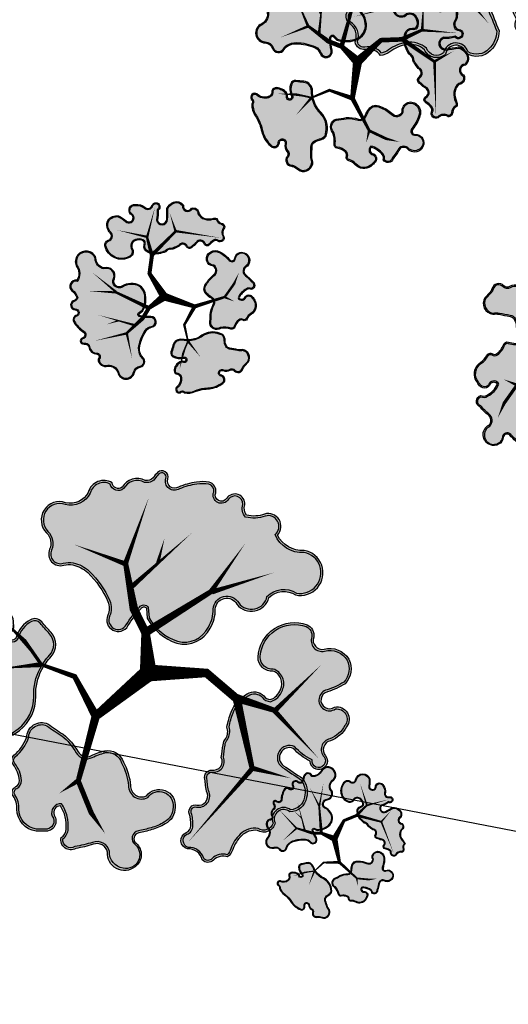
# Model space of a CAD drawing. Header units: metres. Extents: x 32353251 to 32353583, y 5707748 to 5708004.
# Tile 67 of 164: x 32353369 to 32353388, y 5707833 to 5707871. Entities that reach past the tile are written whole.
import ezdxf

# ---------------------------------------------------------------- set-up
doc = ezdxf.new("R2010")
doc.units = ezdxf.units.M
doc.header["$LTSCALE"] = 0.75
doc.layers.get('0').update_dxf_attribs({"linetype": 'CONTINUOUS'})
doc.layers.get('DEFPOINTS').update_dxf_attribs({"linetype": 'CONTINUOUS'})
doc.layers.add('10414943$0$ST-Mischfläche-Sol', color=7, linetype='CONTINUOUS', lineweight=0, true_color=0x636466)
for name, color, linetype, transparency in [('10414944$0$PF-Krone', 33, 'CONTINUOUS', 0.7), ('10414944$0$PF-Krone_SOL', 70, 'CONTINUOUS', 0.7), ('10414944$0$ST-Baum', 7, 'CONTINUOUS', 0.7)]:
    doc.layers.add(name, color=color, linetype=linetype, transparency=transparency)
doc.layers.add('10414944$0$PF-Stamm', color=7, linetype='CONTINUOUS', true_color=0x5f5144, transparency=0.7)

# ---------------------------------------------------------------- blocks, each defined once
blk = doc.blocks.new('19-A2-A0')
at = {"layer": 'DEFPOINTS'}
blk.add_lwpolyline([(-489.15, -204.65), (489.15, -204.65), (489.15, 204.65), (-489.15, 204.65)], close=True, dxfattribs=at)
blk = doc.blocks.new('10414943')
at = {"layer": '10414943$0$ST-Mischfläche-Sol'}
h = blk.add_hatch(dxfattribs=at)
h.set_pattern_fill('AR-HBONE', color=256, scale=0.0042, angle=170)
h.set_pattern_definition([(215, (0, 0), (-0.1047920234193, -0.5943050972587), [1.28016, -0.42672]), (305, (-0.34955, -0.24476), (-0.1047920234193, -0.5943050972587), [1.28016, -0.42672])])
edge = h.paths.add_edge_path()
edge.add_line((32353333.407, 5707899.31), (32353335.24, 5707908.862))
edge.add_line((32353335.24, 5707908.862), (32353407.152, 5707895.034))
edge.add_line((32353407.152, 5707895.034), (32353413.706, 5707897.337))
edge.add_line((32353413.706, 5707897.337), (32353481.818, 5707884.239))
edge.add_line((32353481.818, 5707884.239), (32353497.176, 5707881.286))
edge.add_line((32353497.176, 5707881.286), (32353499.704, 5707880.189))
edge.add_line((32353499.704, 5707880.189), (32353502.939, 5707877.836))
edge.add_line((32353502.939, 5707877.836), (32353505.467, 5707876.739))
edge.add_line((32353505.467, 5707876.739), (32353517.005, 5707874.52))
edge.add_line((32353517.005, 5707874.52), (32353517.645, 5707870.615))
edge.add_line((32353517.645, 5707870.615), (32353516.663, 5707870.803))
edge.add_line((32353516.663, 5707870.803), (32353515.44, 5707864.419))
edge.add_line((32353515.44, 5707864.419), (32353479.337, 5707871.339))
edge.add_line((32353479.337, 5707871.339), (32353468.359, 5707873.443))
edge.add_line((32353468.359, 5707873.443), (32353468.779, 5707869.425))
edge.add_arc((32353471.762, 5707869.736), 3, 185.9559, 259.1498)
edge.add_line((32353471.198, 5707866.79), (32353499.612, 5707861.344))
edge.add_line((32353499.612, 5707861.344), (32353497.736, 5707858.394))
edge.add_line((32353497.736, 5707858.394), (32353462.939, 5707865.064))
edge.add_arc((32353461.81, 5707859.171), 6, 79.1498, 96.1372)
edge.add_line((32353461.168, 5707865.137), (32353452.41, 5707864.195))
edge.add_arc((32353451.769, 5707870.161), 6, 259.1149, 276.1372, ccw=False)
edge.add_line((32353450.636, 5707864.269), (32353424.341, 5707869.325))
edge.add_arc((32353425.474, 5707875.217), 6, 242.0483, 259.1149, ccw=False)
edge.add_line((32353422.662, 5707869.917), (32353415, 5707873.982))
edge.add_arc((32353412.188, 5707868.682), 6, 62.0483, 79.1497)
edge.add_line((32353413.318, 5707874.575), (32353366.067, 5707883.631))
edge.add_line((32353366.067, 5707883.631), (32353365.06, 5707886.87))
edge.add_line((32353365.06, 5707886.87), (32353331.246, 5707893.373))
edge.add_line((32353331.246, 5707893.373), (32353331.861, 5707896.566))
edge.add_line((32353331.861, 5707896.566), (32353338.356, 5707895.321))
edge.add_line((32353338.356, 5707895.321), (32353340.491, 5707897.948))
edge.add_line((32353340.491, 5707897.948), (32353344.413, 5707897.2))
edge.add_line((32353344.413, 5707897.2), (32353345.428, 5707893.961))
edge.add_line((32353345.428, 5707893.961), (32353351.009, 5707892.888))
edge.add_line((32353351.009, 5707892.888), (32353351.574, 5707895.828))
edge.add_line((32353351.574, 5707895.828), (32353371.217, 5707892.063))
edge.add_line((32353371.217, 5707892.063), (32353370.648, 5707889.105))
edge.add_line((32353370.648, 5707889.105), (32353371.654, 5707885.87))
edge.add_line((32353371.654, 5707885.87), (32353406.652, 5707879.162))
edge.add_arc((32353407.216, 5707882.11), 3.001, 259.1591, 333.481)
edge.add_line((32353409.902, 5707880.769), (32353411.749, 5707884.294))
edge.add_line((32353411.749, 5707884.294), (32353333.407, 5707899.31))
blk = doc.blocks.new('10414944$0$PF-BAUM_12')
at = {"layer": '10414944$0$PF-Krone_SOL', "transparency": 33554457}
h = blk.add_hatch(color=256, dxfattribs=at)
h.dxf.hatch_style = 1
h.set_gradient(color1=(88, 186, 72), color2=(175, 217, 170), tint=1, name='INVSPHERICAL')
edge = h.paths.add_edge_path()
edge.add_arc((-1.2758, 1.3994), 0.541, 250.24695, 303.42795)
edge.add_arc((-0.5984, 0.4188), 0.6511, 94.3691, 125.64085, ccw=False)
edge.add_arc((-0.5871, 0.2707), 0.7996, 79.90604, 94.3691, ccw=False)
edge.add_arc((-0.4074, 1.2805), 0.2261, 259.90604, 345.03676)
edge.add_arc((3.3556, 0.2748), 3.669, 162.18441, 165.03676, ccw=False)
edge.add_arc((-0.2456, 1.4321), 0.1137, 342.18441, 421.4181)
edge.add_arc((-0.3772, 1.1907), 0.3886, 61.4181, 105.41791)
edge.add_arc((-0.4936, 1.6129), 0.0494, 76.86771, 285.41791, ccw=False)
edge.add_arc((-0.4342, 1.767), 0.1165, 245.55227, 317.8819)
edge.add_arc((-0.4413, 1.8543), 0.1901, 299.50673, 335.70732)
edge.add_arc((-0.3904, 1.8889), 0.1664, 317.30956, 366.51685)
edge.add_arc((-0.3153, 1.9138), 0.0904, 356.14997, 452.32983)
edge.add_arc((-0.2837, 2.1143), 0.1157, 186.39549, 252.21854, ccw=False)
edge.add_arc((-0.1459, 2.1399), 0.2556, 124.29677, 188.65244, ccw=False)
edge.add_arc((-0.3624, 2.4158), 0.0972, 318.21291, 468.93962)
edge.add_arc((-0.4455, 2.5549), 0.0698, 219.68848, 317.56803, ccw=False)
edge.add_arc((-0.5987, 2.0825), 0.4392, 76.91022, 116.54495)
edge.add_arc((-1.4951, 4.5572), 2.1964, 281.7611, 288.58893, ccw=False)
edge.add_arc((-1.0114, 0.8578), 1.5496, 91.33232, 98.00209)
edge.add_arc((-1.1102, 1.691), 0.7109, 99.4638, 131.76215)
edge.add_arc((-1.4773, 2.1554), 0.1252, 148.24675, 256.0758)
edge.add_arc((-1.5238, 1.968), 0.068, -114.95559, 76.0758, ccw=False)
edge.add_arc((-1.6369, 1.7248), 0.2002, 65.04441, 122.10831)
edge.add_arc((-1.7899, 1.9686), 0.0876, 221.63135, 302.10831, ccw=False)
edge.add_arc((-1.9603, 1.8172), 0.1403, 41.63135, 166.86476)
edge.add_arc((-2.3449, 1.9519), 0.2684, 321.94948, 337.47523, ccw=False)
edge.add_line((-2.1335, 1.7864), (-2.2407, 1.6721))
edge.add_arc((-2.0502, 1.5575), 0.2224, 148.95684, 261.83304)
edge.add_arc((-2.0149, 1.0239), 0.3205, 78.77175, 102.0334, ccw=False)
edge.add_arc((0.8412, 15.4111), 14.3475, 258.77175, 259.65948)
edge.add_arc((-1.7568, 1.1728), 0.1259, 30.35605, 79.65948, ccw=False)
edge.add_arc((-1.8871, 1.0965), 0.2769, -0.49344, 30.35605, ccw=False)
edge.add_arc((-1.3602, 1.092), 0.25, 179.50656, 221.3188)
edge.add_line((-1.548, 0.9269), (-1.4587, 0.8902))
edge = h.paths.add_edge_path()
edge.add_arc((-2.0595, -1.0849), 0.2169, 117.74302, 251.42792, ccw=False)
edge.add_arc((-2.2535, -0.7961), 0.1343, 313.86708, 413.87286)
edge.add_arc((-1.1381, 0.5382), 1.6051, 221.524, 229.78899, ccw=False)
edge.add_arc((-2.2843, -0.4137), 0.1251, 108.79801, 243.70289, ccw=False)
edge.add_arc((-2.2657, -0.171), 0.1376, 244.61148, 299.82424)
edge.add_arc((-2.4922, 0.2242), 0.593, 299.82424, 314.8752)
edge.add_arc((-2.3634, 0.0948), 0.4104, 314.8752, 336.56068)
edge.add_arc((-2.0604, -0.1191), 0.0893, 34.54703, 142.23332)
edge.add_arc((-2.2509, -0.0174), 0.1288, 205.94005, 338.60504, ccw=False)
edge.add_arc((-1.1082, 0.8264), 1.5473, 211.54423, 215.57485, ccw=False)
edge.add_arc((-2.1647, 0.1359), 0.2879, 123.29344, 204.40631, ccw=False)
edge.add_arc((-2.4675, 0.6266), 0.289, 300.05521, 335.40006)
edge.add_arc((-2.1302, 0.4722), 0.0819, 58.40023, 155.40006, ccw=False)
edge.add_arc((-2.0455, 0.6099), 0.0798, 238.40023, 306.42037)
edge.add_arc((-2.2163, 0.8415), 0.3675, 306.42037, 341.49291)
edge.add_arc((-1.7884, 0.6982), 0.0838, 72.42881, 161.49291, ccw=False)
edge.add_arc((-1.597, 1.3024), 0.5499, 252.42881, 281.6379)
edge.add_arc((-1.3833, 0.6006), 0.1928, 8.24792, 122.23097, ccw=False)
edge.add_arc((1.4313, 0.4424), 2.6303, 175.94647, 181.0704)
edge.add_arc((-2.004, 0.487), 0.8109, 332.60613, 353.35791, ccw=False)
edge.add_arc((-1.1696, 0.0546), 0.1289, 152.60613, 239.81282)
edge.add_arc((-1.5709, -0.6354), 0.6693, 44.46317, 59.81282, ccw=False)
edge.add_arc((-1.2417, -0.3122), 0.208, -40.16629, 44.46317, ccw=False)
edge.add_arc((-1.7965, -0.0425), 0.8201, 308.5293, 330.49613, ccw=False)
edge.add_arc((-1.2134, -0.8063), 0.142, 120.58152, 237.17398)
edge.add_arc((-1.3033, -1.1297), 0.2045, -64.491, 86.39602, ccw=False)
edge.add_arc((-1.343, -1.1115), 0.2397, 240.47541, 302.23358, ccw=False)
edge.add_arc((-1.2125, -0.7918), 0.5839, 226.36645, 244.79518, ccw=False)
edge.add_arc((-0.7205, -0.1508), 1.3901, 222.94294, 229.9249, ccw=False)
edge.add_arc((-1.7937, -1.1495), 0.076, 42.91905, 173.49923)
edge.add_arc((-2.058, -1.1133), 0.1908, 248.28955, 351.67144, ccw=False)
edge = h.paths.add_edge_path()
edge.add_arc((1.2059, -0.0381), 0.6649, 150.77336, 194.55575)
edge.add_arc((0.911, -0.0942), 0.3659, 197.65987, 276.75263)
edge.add_arc((0.9525, -0.0442), 0.4134, 270.21516, 305.52412)
edge.add_arc((1.2637, -0.512), 0.1494, -27.72253, 118.39088, ccw=False)
edge.add_arc((1.6106, -0.6627), 0.2295, 159.27348, 288.79741)
edge.add_arc((1.6267, -1.1446), 0.2709, -1.08302, 77.66915, ccw=False)
edge.add_arc((2.1687, -1.0477), 0.2897, 200.61319, 382.93371)
edge.add_arc((2.7072, -0.7257), 0.3429, 147.82265, 217.59096, ccw=False)
edge.add_arc((2.4468, -0.3829), 0.1629, 259.44798, 409.15154)
edge.add_arc((2.7989, 0.0617), 0.4045, 199.71733, 232.62112, ccw=False)
edge.add_arc((2.5485, -0.1163), 0.1368, 103.25927, 162.29814, ccw=False)
edge.add_arc((2.4584, 0.1299), 0.1274, 297.47519, 447.50208)
edge.add_arc((2.4597, 0.3353), 0.0783, 98.81569, 273.11837, ccw=False)
edge.add_arc((2.4, 0.5247), 0.1217, 293.02703, 374.92908)
edge.add_arc((2.0245, 0.3266), 0.5439, 24.94831, 42.11835)
edge.add_arc((1.7775, 0.1571), 0.8417, 39.39937, 55.74996)
edge.add_arc((2.2887, 0.9354), 0.0906, 104.71311, 245.58293, ccw=False)
edge.add_arc((2.2455, 1.1001), 0.0797, 284.71311, 435.28689)
edge.add_arc((2.1786, 0.8455), 0.3429, 75.28689, 90.15444)
edge.add_arc((2.192, 1.2908), 0.1034, 200.54383, 262.03398, ccw=False)
edge.add_arc((1.8708, 1.2323), 0.2255, 5.65523, 92.28552)
edge.add_arc((1.8923, 1.533), 0.0813, 129.46734, 248.0142, ccw=False)
edge.add_arc((1.6377, 1.5925), 0.2029, 0.94133, 108.02708)
edge.add_arc((1.5516, 2.0411), 0.2568, 198.80376, 275.23109, ccw=False)
edge.add_arc((1.081, 1.9053), 0.2335, 13.10923, 167.22877)
edge.add_arc((0.6671, 1.9992), 0.1909, 279.30028, 347.22877, ccw=False)
edge.add_arc((0.7224, 1.6615), 0.1513, 99.30028, 228.80917)
edge.add_arc((0.4652, 1.3676), 0.2392, 21.17444, 48.80917, ccw=False)
edge.add_arc((0.3242, 1.313), 0.3904, -10.78567, 21.17444, ccw=False)
edge.add_arc((-0.3793, 1.447), 1.1066, 325.74486, 349.21433, ccw=False)
edge.add_arc((0.3558, 0.9464), 0.2172, 278.26632, 325.74486, ccw=False)
edge.add_arc((0.408, 0.5869), 0.146, 98.26632, 271.67308)
edge.add_arc((0.4514, -0.8972), 1.3387, 79.76747, 91.67308, ccw=False)
edge.add_arc((0.6892, 0.3779), 0.0423, -16.43247, 90.01007, ccw=False)
edge.add_line((0.7298, 0.3659), (0.6257, 0.2866))
edge = h.paths.add_edge_path()
edge.add_arc((-1.5552, -2.2569), 0.1724, 12.6189, 77.74549)
edge.add_arc((-1.4977, -1.992), 0.0986, 164.18162, 257.74549, ccw=False)
edge.add_arc((-1.7215, -1.8391), 0.1803, 315.6358, 396.22469)
edge.add_arc((-1.4722, -1.6964), 0.1099, 56.01675, 199.16563, ccw=False)
edge.add_arc((-1.3562, -1.5375), 0.087, 231.18436, 306.609)
edge.add_arc((-1.4968, -1.2476), 0.4081, 298.1575, 320.42177)
edge.add_arc((-1.118, -1.5607), 0.0835, 20.65344, 140.42177, ccw=False)
edge.add_arc((-0.9321, -1.4907), 0.1152, 200.65344, 324.15715)
edge.add_arc((-0.5981, -1.7319), 0.2968, 125.84331, 144.15715, ccw=False)
edge.add_arc((-1.1307, -0.9947), 0.6126, 305.84331, 313.76829)
edge.add_arc((-0.6402, -1.5068), 0.0965, 35.28302, 133.76829, ccw=False)
edge.add_arc((-0.4573, -1.4114), 0.1114, 200.86529, 329.80166)
edge.add_arc((5.9643, -14.9126), 14.8587, 114.56415, 115.19461, ccw=False)
edge.add_arc((-0.1458, -1.5341), 0.1511, 81.99944, 116.28381, ccw=False)
edge.add_arc((-0.1295, -1.2153), 0.1692, 271.62381, 322.4573)
edge.add_arc((0.4219, -2.3582), 1.1204, 101.73914, 111.86365, ccw=False)
edge.add_arc((0.2817, -1.7045), 0.4518, 61.04926, 101.19464, ccw=False)
edge.add_arc((0.4293, -1.462), 0.1686, -13.32973, 65.05413, ccw=False)
edge.add_arc((0.701, -1.5438), 0.116, 158.25367, 207.02434)
edge.add_arc((0.7267, -1.4357), 0.2061, 231.26264, 284.37765)
edge.add_arc((0.7594, -1.468), 0.1684, 276.3107, 373.18881)
edge.add_arc((1.0623, -1.3226), 0.1754, 121.90959, 217.58272, ccw=False)
edge.add_arc((1.2009, -1.5786), 0.4663, 12.49632, 119.74162, ccw=False)
edge.add_arc((1.5062, -1.4974), 0.1512, -66.22517, 7.47872, ccw=False)
edge.add_arc((1.5907, -1.7479), 0.1146, 101.81964, 224.43431)
edge.add_arc((1.3238, -2.0366), 0.2788, -26.98815, 48.41698, ccw=False)
edge.add_arc((1.3365, -2.0229), 0.2743, 258.99086, 329.2486, ccw=False)
edge.add_arc((1.6618, -1.4757), 0.8996, 229.3858, 245.17635, ccw=False)
edge.add_arc((0.9994, -2.237), 0.1097, 45.60372, 249.24478)
edge.add_arc((0.8451, -2.4465), 0.1573, -95.43505, 42.77878, ccw=False)
edge.add_arc((0.8007, -2.2203), 0.3839, 232.79997, 274.40743, ccw=False)
edge.add_arc((0.4866, -2.6064), 0.1147, 44.402, 165.1103)
edge.add_arc((0.2716, -2.5387), 0.1109, 123.38517, 339.85568, ccw=False)
edge.add_arc((0.9022, -2.3675), 0.6961, 164.26035, 186.48033, ccw=False)
edge.add_arc((0.1064, -2.2008), 0.1278, 9.9652, 176.7192)
edge.add_arc((-48.3159, -1.4499), 48.3004, 358.76613, 359.11787, ccw=False)
edge.add_arc((-0.3152, -2.3669), 0.3137, 290.47286, 336.89978, ccw=False)
edge.add_arc((-0.2908, -2.4562), 0.2217, 213.88393, 292.64339, ccw=False)
edge.add_arc((-0.5922, -2.5593), 0.1191, 350.14402, 508.44337)
edge.add_arc((-0.7458, -2.3559), 0.1504, 180.14857, 290.27908, ccw=False)
edge.add_arc((-1.1241, -2.4703), 0.2548, 26.59219, 75.66559)
edge.add_arc((-1.166, -2.6346), 0.4243, 75.66559, 104.33441)
edge.add_arc((-1.3217, -2.0253), 0.2045, 251.40462, 284.33441, ccw=False)
at = {"layer": '10414944$0$PF-Krone'}
for points in [[(-1.4587, 0.8902, 0.236302), (-0.9778, 0.9479, -0.137302), (-0.648, 1.068, -0.063191), (-0.447, 1.0579, 0.389536), (-0.189, 1.2221, -0.012446), (-0.1374, 1.3973, 0.360188), (-0.1913, 1.5319, 0.194379), (-0.4805, 1.5653, -1.286295), (-0.4824, 1.6609, 0.326511), (-0.3477, 1.6889, 0.159282), (-0.2681, 1.7761, 0.218069), (-0.2251, 1.9078, 0.446169), (-0.319, 2.0042, -0.295374), (-0.3986, 2.1015, -0.288426), (-0.29, 2.3511, 0.772377), (-0.394, 2.5078, -0.455092), (-0.4992, 2.5103, 0.174684), (-0.7949, 2.4754, -0.029801), (-1.0474, 2.4069, 0.029111), (-1.2271, 2.3923, 0.141869), (-1.5837, 2.2213, 0.508586), (-1.5074, 2.034, -1.101217), (-1.5525, 1.9063, 0.254264), (-1.7433, 1.8944, -0.366329), (-1.8554, 1.9104, 0.608209), (-2.0969, 1.8491, -0.067848), (-2.1335, 1.7864, 0), (-2.2407, 1.6721, 0.536623), (-2.0818, 1.3373, -0.101848), (-1.9525, 1.3382, 0.003873), (-1.7342, 1.2967, -0.218508), (-1.6482, 1.2364, -0.135425), (-1.6102, 1.0941, 0.184492), (-1.548, 0.9269)], [(-1.4493, 0.9145, 0.235756), (-0.9926, 0.9693, -0.137109), (-0.65, 1.0939, -0.063191), (-0.4424, 1.0835, 0.389536), (-0.2141, 1.2288, -0.012446), (-0.1622, 1.4053, 0.360188), (-0.2037, 1.5091, 0.194379), (-0.4736, 1.5402, -1.313113), (-0.4736, 1.6855, 0.345734), (-0.3643, 1.7094, 0.172714), (-0.2901, 1.7907, 0.230529), (-0.2512, 1.9073, 0.475615), (-0.3219, 1.9779, -0.304436), (-0.4244, 2.098, -0.284585), (-0.3075, 2.3706, 0.726016), (-0.3802, 2.4848, -0.402009), (-0.5128, 2.4867, 0.170881), (-0.7849, 2.4513, -0.030277), (-1.0444, 2.381, 0.029443), (-1.2231, 2.3665, 0.140272), (-1.5634, 2.2045, 0.497246), (-1.5012, 2.0592, -1.101217), (-1.5634, 1.8827, 0.254264), (-1.7295, 1.8724, -0.366329), (-1.8748, 1.8931, 0.61415), (-2.072, 1.8412, -0.070819), (-2.1138, 1.7695, 0), (-2.2198, 1.6564, 0.525075), (-2.0824, 1.3638, -0.0983), (-1.9475, 1.3638, 0.003873), (-1.7295, 1.3222, -0.218508), (-1.6257, 1.2496, -0.135425), (-1.5842, 1.0939, 0.177651), (-1.5323, 0.9486)], [(0.6257, 0.2866, 0.193395), (0.5624, -0.2052, 0.359494), (0.9541, -0.4575, 0.155295), (1.1927, -0.3806, -0.740727), (1.396, -0.5815, 0.634154), (1.6845, -0.88, -0.357816), (1.8975, -1.1497, 1.020458), (2.4355, -0.9348, -0.314188), (2.417, -0.5431, 0.765274), (2.5534, -0.2597, -0.144564), (2.4182, -0.0747, -0.263459), (2.5171, 0.0169, 0.767513), (2.4639, 0.2571, -0.951478), (2.4477, 0.4126, 0.373398), (2.5177, 0.556, 0.075059), (2.428, 0.6914, 0.071464), (2.2513, 0.8529, -0.705879), (2.2657, 1.023, 0.771312), (2.2657, 1.1771, 0.064963), (2.1777, 1.1884, -0.27493), (2.0952, 1.2545, 0.397091), (1.8618, 1.4576, -0.568927), (1.8406, 1.5958, 0.504511), (1.575, 1.7854, -0.346415), (1.3085, 1.9583, 0.796288), (0.8532, 1.957, -0.305389), (0.698, 1.8108, 0.634062), (0.6227, 1.5476, -0.121167), (0.6883, 1.454, -0.140363), (0.7077, 1.2399, -0.102764), (0.5353, 0.8241, -0.21018), (0.387, 0.7314, 0.944057), (0.4123, 0.4409, -0.051995), (0.6892, 0.4202, -0.500995), (0.7298, 0.3659)], [(0.6458, 0.2692, 0.190937), (0.5874, -0.198, 0.360145), (0.9525, -0.4315, 0.157291), (1.1788, -0.3585, -0.740752), (1.4198, -0.5921, 0.643471), (1.6826, -0.853, -0.360113), (1.9236, -1.145, 1.005174), (2.4128, -0.9479, -0.325759), (2.4055, -0.5134, 0.812791), (2.5369, -0.2798, -0.149118), (2.3909, -0.0755, -0.272395), (2.5077, 0.0413, 0.751835), (2.4639, 0.2311, -0.928423), (2.4401, 0.4377, 0.358623), (2.4931, 0.5472, 0.074197), (2.4083, 0.6744, 0.071015), (2.2383, 0.8302, -0.698214), (2.2591, 1.0482, 0.771312), (2.2591, 1.152, 0.066315), (2.1761, 1.1624, -0.286763), (2.0696, 1.2488, 0.408934), (1.8579, 1.4313, -0.545784), (1.8141, 1.6065, 0.489703), (1.5804, 1.7598, -0.350827), (1.2834, 1.9512, 0.798701), (0.8786, 1.9512, -0.305389), (0.7022, 1.7851, 0.634062), (0.6399, 1.5672, -0.121167), (0.7125, 1.4634, -0.140363), (0.7333, 1.235, -0.102764), (0.5568, 0.8095, -0.21018), (0.3908, 0.7057, 0.944057), (0.4115, 0.4669, -0.051616), (0.6918, 0.4462, -0.532673), (0.7514, 0.3497)], [(-2.1286, -1.2905, -0.65991), (-2.1605, -0.8929, 0.466338), (-2.1744, -0.6876, -0.036078), (-2.3398, -0.5259, -0.667578), (-2.3247, -0.2952, 0.245683), (-2.1973, -0.2903, 0.065767), (-2.0738, -0.1961, 0.094904), (-1.9868, -0.0685, 0.507802), (-2.131, -0.0644, -0.653541), (-2.3667, -0.0738, -0.017589), (-2.4268, 0.0169, -0.369479), (-2.3227, 0.3765, 0.155455), (-2.2047, 0.5063, -0.450466), (-2.0873, 0.542, 0.305827), (-1.9981, 0.5457, 0.154239), (-1.8678, 0.7248, -0.409437), (-1.7631, 0.7781, 0.128143), (-1.4861, 0.7637, -0.54286), (-1.1924, 0.6283, 0.022361), (-1.1986, 0.3932, -0.090795), (-1.284, 0.1139, 0.400005), (-1.2344, -0.0569, -0.067076), (-1.0933, -0.1666, -0.387019), (-1.0828, -0.4464, -0.096143), (-1.2857, -0.6841, 0.557693), (-1.2904, -0.9256, -0.773495), (-1.2152, -1.3143, -0.276189), (-1.4612, -1.3201, -0.080584), (-1.6154, -1.2144, -0.030474), (-1.7381, -1.0978, 0.640635), (-1.8692, -1.1409, -0.484398)], [(-2.2272, -1.1718, -0.377035), (-2.1418, -0.911, 0.462758), (-2.1582, -0.6671, -0.036793), (-2.3239, -0.5046, -0.650672), (-2.3251, -0.3233, 0.226885), (-2.1843, -0.3129, 0.065767), (-2.0555, -0.2145, 0.102669), (-1.9578, -0.0664, 0.560734), (-2.154, -0.0518, -0.672352), (-2.3442, -0.0605, -0.017696), (-2.4038, 0.0291, -0.366993), (-2.309, 0.3543, 0.154831), (-2.181, 0.4955, -0.450466), (-2.1009, 0.5198, 0.305827), (-1.9827, 0.5248, 0.154239), (-1.8432, 0.7165, -0.409437), (-1.7709, 0.7533, 0.13033), (-1.476, 0.7393, -0.546373), (-1.2186, 0.6272, 0.02192), (-1.2246, 0.3945, -0.090238), (-1.3071, 0.1259, 0.400005), (-1.2475, -0.0793, -0.067076), (-1.1118, -0.1848, -0.390762), (-1.1042, -0.4314, -0.096389), (-1.3005, -0.6626, 0.568263), (-1.2983, -0.9513, -0.791061), (-1.2278, -1.2915, -0.279339), (-1.4492, -1.297, -0.081396), (-1.5981, -1.195, -0.030819), (-1.7198, -1.0793, 0.674462), (-1.888, -1.14, -0.76422)], [(-1.3869, -2.2192, 0.292073), (-1.5186, -2.0883, -0.432551), (-1.5925, -1.9652, 0.366883), (-1.576, -1.7325, -0.720884), (-1.4107, -1.6053, 0.341522), (-1.3043, -1.6073, 0.097453), (-1.1823, -1.5075, -0.576003), (-1.0399, -1.5313, 0.597917), (-0.8388, -1.5581, -0.08008), (-0.772, -1.4913, 0.034593), (-0.7069, -1.4371, -0.458286), (-0.5614, -1.451, 0.630565), (-0.361, -1.4674, -0.002751), (-0.2127, -1.3986, -0.15072), (-0.1247, -1.3845, 0.225513), (0.0047, -1.3184, -0.044205), (0.194, -1.2613, -0.176981), (0.5004, -1.3091, -0.356005), (0.5933, -1.5008, 0.216074), (0.5977, -1.5965, 0.235998), (0.7779, -1.6354, 0.449828), (0.9233, -1.4296, -0.443521), (0.9696, -1.1737, -0.505384), (1.6561, -1.4777, -0.333159), (1.5672, -1.6358, 0.592663), (1.5088, -1.8281, -0.341427), (1.5722, -2.1632, -0.316536), (1.2841, -2.2922, -0.069009), (1.0762, -2.1586, 1.23095), (0.9605, -2.3396, -0.688656), (0.8302, -2.6031, -0.183568), (0.5686, -2.5261, 0.581478), (0.3758, -2.5769, -1.382341), (0.2106, -2.4461, -0.097258), (0.2322, -2.1787, 0.890608), (-0.0212, -2.1935, -0.001535), (-0.0267, -2.4899, -0.205393), (-0.2055, -2.6607, -0.357852), (-0.4749, -2.5797, 0.826532), (-0.6937, -2.497, -0.521291), (-0.8962, -2.3563, 0.217457), (-1.061, -2.2235, 0.125748), (-1.2711, -2.2235, -0.14468)], [(-1.3656, -2.1984, 0.270797), (-1.5131, -2.0629, -0.432551), (-1.5675, -1.9722, 0.354737), (-1.5553, -1.7285, -0.649808), (-1.424, -1.6226, 0.359616), (-1.292, -1.6303, 0.097453), (-1.1623, -1.5241, -0.576003), (-1.0642, -1.5405, 0.597917), (-0.8177, -1.5733, -0.08008), (-0.7567, -1.5124, 0.034593), (-0.6889, -1.4559, -0.446057), (-0.5843, -1.4638, 0.599943), (-0.343, -1.4877, -0.002629), (-0.2015, -1.4221, -0.15559), (-0.1264, -1.4105, 0.218765), (0.0207, -1.3401, -0.04262), (0.1991, -1.2868, -0.177473), (0.4886, -1.3323, -0.354321), (0.5684, -1.4932, 0.222706), (0.5772, -1.6133, 0.240128), (0.7826, -1.661, 0.456345), (0.9471, -1.4178, -0.452999), (0.9829, -1.1961, -0.504186), (1.6305, -1.4822, -0.325283), (1.5589, -1.611, 0.587825), (1.491, -1.847, -0.341406), (1.5495, -2.1506, -0.312164), (1.2921, -2.2672, -0.067854), (1.0938, -2.1394, 1.19624), (0.9451, -2.3614, -0.679338), (0.8305, -2.577, -0.183947), (0.5857, -2.5065, 0.573485), (0.351, -2.5689, -1.514783), (0.2386, -2.4604, -0.105945), (0.2588, -2.1803, 0.910696), (-0.0472, -2.1926, -0.001511), (-0.0526, -2.4842, -0.20139), (-0.2151, -2.6365, -0.344816), (-0.4477, -2.573, 0.767089), (-0.7104, -2.4752, -0.515063), (-0.8701, -2.3505, 0.223578), (-1.0546, -2.1983, 0.125748), (-1.2775, -2.1983, -0.125245)]]:
    blk.add_lwpolyline(points, format="xyb", close=True, dxfattribs=at)
at = {"layer": '10414944$0$PF-Stamm'}
for points in [[(0.0456, -0.1011, 0.2167, 0.1084, 0), (-0.7801, 0.1666, 0.1084, 0.065, 0), (-0.4991, 0.6653, 0.065, 0.0433, 0), (-0.5991, 1.1076, 0.0433, 0.0433, 0), (-0.4753, 1.4051, 0.065, 1.976742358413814e-14, 0), (-0.3709, 1.869, 0, 0, 0)], [(0.0456, -0.1011, 0.2167, 0.1084, 0), (0.458, 0.2037, 0.1084, 0.1084, 0), (0.6352, 0.4942, 0.1084, 0.065, 0), (1.0621, 0.8906, 0.065, 0, 0), (0.9169, 1.5817, 0, 0, 0)], [(-0.5991, 1.1076, 0.065, 0, 0), (-0.9411, 1.541, 0, 0, 0)], [(1.0734, 0.8981, 0.065, 0, 0), (1.9382, 1.1002, 0, 0, 0)], [(0.8405, 0.6849, 0.0657, 0.065, 0), (0.8408, 0.6755, 0.065, 0, 0), (1.8499, 0.3936, 0, 0, 0)], [(1.2915, 0.5526, 0.0455, 1.248468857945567e-14, 0), (1.6095, 0.6515, 0, 0, 0)], [(-0.7801, 0.1666, 0.1084, 0.065, 0), (-1.5906, -0.088, 0.065, 0, 0), (-1.8608, 0.029, 0, 0, 0)], [(0.4766, 0.1999, 0.1084, 0.065, 0), (1.3496, -0.2158, 0.065, 0, 0), (2.1032, -0.2533, 0, 0, 0)], [(0.0456, -0.1011, 0.2167, 0.1084, 0), (0.4458, -0.7261, 0.1084, 0.1084, 0), (0.3792, -1.2094, 0.1084, 0.065, 0), (0.5139, -1.7227, 0.065, 2.236840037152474e-14, 0), (1.3267, -1.9065, 0, 0, 0)], [(-1.5855, -0.0745, 0.065, 0.065, 0), (-1.8491, -0.4467, 0.065, 0, 0), (-1.9786, -0.7431, 0, 0, 0)], [(1.3551, -0.2293, 0.065, 0, 0), (1.9846, -0.7587, 0, 0, 0), (1.9985, -0.7574, 0, 0, 0)], [(0.3792, -1.2284, 0.1084, 0.065, 0), (-0.2688, -1.8764, 0.065, 0, 0), (-1.4983, -1.6926, 0, 0, 0)], [(0.5086, -1.7124, 0.065, 0, 0), (0.297, -2.5257, 0, 0, 0)], [(-0.2593, -1.8859, 0.065, 0, 0), (-0.1056, -2.3597, 0, 0, 0), (-0.2688, -2.6512, 0, 0, 0)]]:
    blk.add_lwpolyline(points, format="xyseb", dxfattribs=at)
blk = doc.blocks.new('10414944')
at = {"layer": '10414944$0$ST-Baum'}
for p, xscale, yscale, zscale, rotation in [((32353364.207, 5707882.306), 4.380810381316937, 4.380810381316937, 1.825337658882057, 78), ((32353384.14, 5707878.022), 3.314226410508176, 3.314226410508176, 1.380927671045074, 23), ((32353396.44, 5707875.792), 3.090444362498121, 3.090444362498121, 1.287685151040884, 57.40868327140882), ((32353381.768, 5707869.119), 1.618644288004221, 1.618644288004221, 0.6744351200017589, 100), ((32353374.645, 5707860.168), 1.397714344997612, 1.397714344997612, 0.5823809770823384, 180), ((32353373.651, 5707846.086), 2.971407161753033, 2.971407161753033, 1.238086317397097, 57.40868327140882), ((32353360.526, 5707845.341), 2.971407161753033, 2.971407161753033, 1.238086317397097, 57.40868327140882), ((32353380.972, 5707839.653), 1.049357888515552, 1.049357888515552, 0.4372324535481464, 120)]:
    blk.add_blockref('10414944$0$PF-BAUM_12', p, dxfattribs=dict(at, xscale=xscale, yscale=yscale, zscale=zscale, rotation=rotation))
at = {"layer": '10414944$0$ST-Baum', "xscale": 1.884181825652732, "yscale": 1.884181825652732, "zscale": 0.7850757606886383}
blk.add_blockref('10414944$0$PF-BAUM_12', (32353390.966, 5707857.118), dxfattribs=at)

msp = doc.modelspace()

# ---------------------------------------------------------------- block references
for name in ['10414944', '10414943']:
    msp.add_blockref(name, (0, 0))
at = {"xscale": 0.25, "yscale": 0.25, "zscale": 0.25, "rotation": 349.0867958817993}
msp.add_blockref('19-A2-A0', (32353428.528, 5707884.314), dxfattribs=at)

doc.saveas('drawing.dxf')
